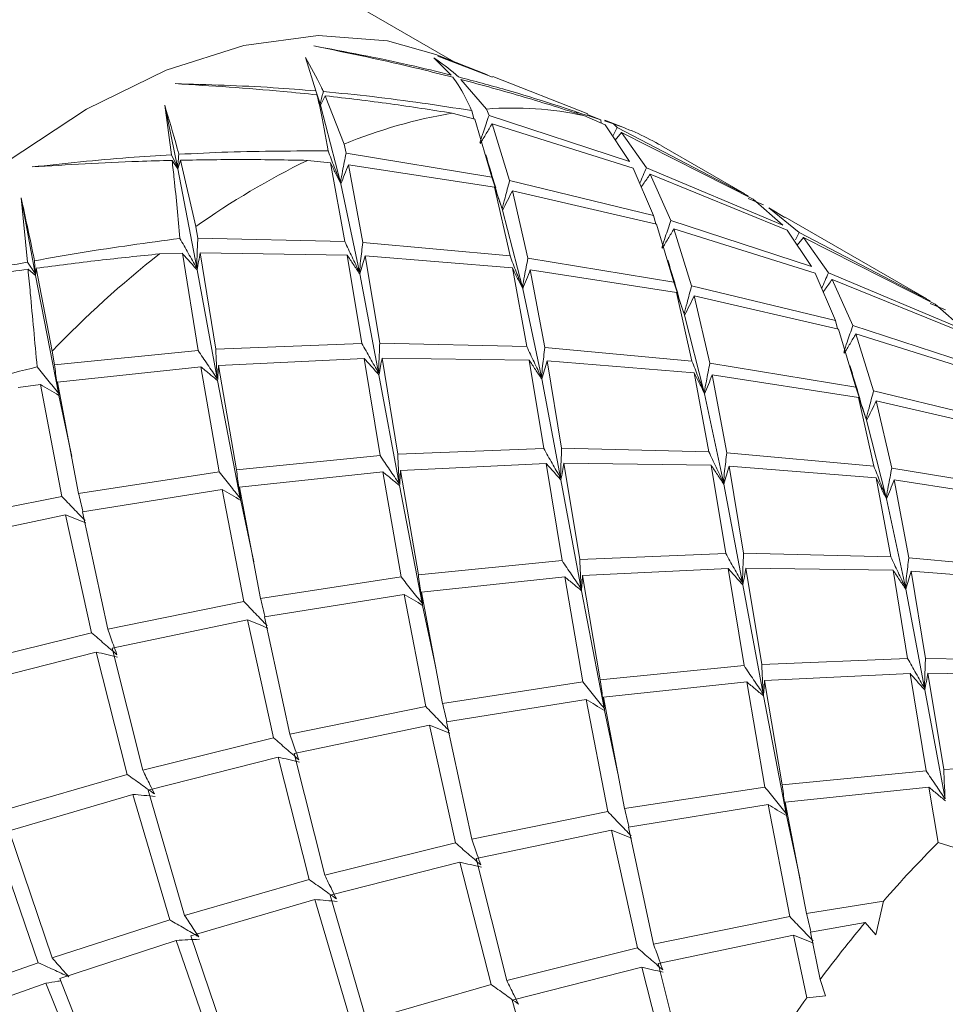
# Model space of a CAD drawing. Header units: millimetres. Extents: x 13381 to 13676, y 211 to 627.
# Tile 6 of 50: x 13576 to 13583, y 300 to 308. Entities that reach past the tile are written whole.
import ezdxf

# ---------------------------------------------------------------- set-up
doc = ezdxf.new("R2010")
doc.units = ezdxf.units.MM
doc.header["$LTSCALE"] = 0.3

msp = doc.modelspace()

# ---------------------------------------------------------------- linework, layer by layer
at = {"color": 7, "linetype": 'Continuous', "lineweight": 15}
for p, q in [((13579.3981, 307.7646), (13570.3441, 312.9914)), ((13579.6684, 307.6595), (13579.248, 307.823)), ((13579.2662, 307.8088), (13579.6664, 307.6543)), ((13579.7076, 307.6381), (13579.2662, 307.8088)), ((13578.2786, 307.5279), (13578.1938, 307.7981)), ((13579.3733, 307.6561), (13579.2338, 307.7949)), ((13579.4527, 307.6214), (13579.6597, 307.3809)), ((13580.4798, 307.3438), (13579.7097, 307.6434)), ((13578.2786, 307.5279), (13578.3132, 307.4237)), ((13578.3162, 307.4133), (13578.2869, 307.4961)), ((13578.3542, 307.4887), (13578.3162, 307.4133)), ((13578.3542, 307.4887), (13578.5064, 307.0974)), ((13577.1083, 307.0117), (13577.0539, 307.4123)), ((13577.157, 306.9111), (13577.0539, 307.4123)), ((13578.477, 306.788), (13578.3162, 307.4133)), ((13579.3821, 307.3479), (13579.5636, 307.3004)), ((13579.5393, 307.3691), (13579.538, 307.3694)), ((13579.5391, 307.3696), (13579.5393, 307.3691)), ((13579.5393, 307.3691), (13579.556, 307.3024)), ((13579.6797, 307.3292), (13579.6597, 307.3809)), ((13580.8168, 306.9572), (13579.6797, 307.3292)), ((13580.3723, 307.363), (13580.3967, 307.3515)), ((13580.4484, 307.3282), (13580.6197, 307.2524)), ((13580.5846, 307.2933), (13580.4776, 307.3381)), ((13579.5636, 307.3004), (13579.7034, 306.8307)), ((13579.8467, 306.8016), (13579.7043, 307.2622)), ((13579.7043, 307.2622), (13580.8461, 306.9024)), ((13580.5848, 307.293), (13580.5837, 307.2935)), ((13580.5846, 307.2933), (13580.5848, 307.293)), ((13580.5848, 307.293), (13580.5887, 307.2661)), ((13580.6144, 307.2853), (13580.688, 307.2607)), ((13580.7756, 307.2287), (13580.6165, 307.2906)), ((13580.6197, 307.2524), (13580.8168, 306.9572)), ((13580.7168, 307.2311), (13580.688, 307.2607)), ((13580.6809, 307.1608), (13580.7168, 307.2311)), ((13580.7522, 307.1921), (13580.7015, 307.1298)), ((13581.7766, 306.6798), (13580.7168, 307.2311)), ((13580.9537, 306.9062), (13580.7522, 307.1921)), ((13580.7522, 307.1921), (13581.8188, 306.6527)), ((13578.5218, 307.0239), (13578.5064, 307.0973)), ((13577.1083, 307.0117), (13577.157, 306.9111)), ((13579.7034, 306.8307), (13578.5218, 307.0239)), ((13581.7513, 306.6948), (13581.0757, 307.0848)), ((13577.1597, 306.8976), (13577.1138, 306.9659)), ((13577.1808, 306.9673), (13577.1597, 306.8976)), ((13577.1808, 306.9673), (13577.3067, 306.4293)), ((13578.2098, 306.9661), (13578.3961, 306.9461)), ((13578.3961, 306.9461), (13578.5121, 306.3089)), ((13578.6577, 306.3007), (13578.5409, 306.9293)), ((13578.5409, 306.9293), (13579.7247, 306.7479)), ((13577.3131, 306.0954), (13577.1597, 306.8976)), ((13580.8461, 306.9024), (13581.0123, 306.5187)), ((13582.0579, 306.4426), (13580.9537, 306.9062)), ((13581.1526, 306.479), (13580.9836, 306.8529)), ((13580.9836, 306.8529), (13582.0925, 306.4022)), ((13578.6303, 306.0606), (13578.4797, 306.776)), ((13581.0123, 306.5187), (13579.8467, 306.8016)), ((13579.7247, 306.7479), (13579.85, 306.1918)), ((13579.9946, 306.1736), (13579.8684, 306.7204)), ((13579.8684, 306.7204), (13581.0365, 306.4502)), ((13581.7494, 306.6918), (13581.7766, 306.6798)), ((13575.9422, 306.1427), (13575.8918, 306.6638)), ((13576.0054, 306.0504), (13575.8918, 306.6638)), ((13581.9031, 306.6071), (13581.7788, 306.6572)), ((13581.8188, 306.6527), (13582.0579, 306.4426)), ((13579.9497, 305.9377), (13579.7896, 306.5628)), ((13582.1896, 306.3809), (13581.9462, 306.5815)), ((13581.9462, 306.5815), (13582.0746, 306.5026)), ((13581.0123, 306.5187), (13581.029, 306.4519)), ((13581.0365, 306.4502), (13581.1767, 305.9801)), ((13582.2902, 306.1066), (13581.1526, 306.479)), ((13583.2246, 305.8443), (13582.0771, 306.5067)), ((13577.3219, 306.3359), (13577.3067, 306.4292)), ((13581.3201, 305.951), (13581.177, 306.412)), ((13581.177, 306.412), (13582.3195, 306.0518)), ((13582.0925, 306.4022), (13582.2902, 306.1066)), ((13582.1599, 306.3227), (13582.1896, 306.3809)), ((13583.25, 305.8292), (13582.1896, 306.3809)), ((13578.5121, 306.3089), (13577.3219, 306.3359)), ((13579.85, 306.1918), (13578.6577, 306.3007)), ((13582.2249, 306.342), (13582.1744, 306.2798)), ((13582.4271, 306.0556), (13582.2249, 306.342)), ((13582.2249, 306.342), (13583.2922, 305.8021)), ((13577.0113, 306.2087), (13577.1968, 306.2135)), ((13577.1968, 306.2135), (13577.3243, 305.4274)), ((13577.4676, 305.4374), (13577.3412, 306.2162)), ((13577.3412, 306.2162), (13578.5311, 306.1998)), ((13575.9422, 306.1427), (13576.0054, 306.0504)), ((13578.5311, 306.1998), (13578.6503, 305.4841)), ((13578.7948, 305.4856), (13578.6766, 306.1929)), ((13578.6766, 306.1929), (13579.869, 306.0958)), ((13581.1767, 305.9801), (13579.9946, 306.1736)), ((13576.0085, 306.034), (13575.9477, 306.0841)), ((13576.0124, 306.0928), (13576.0085, 306.034)), ((13576.0124, 306.0928), (13576.1424, 305.4223)), ((13577.4787, 305.1998), (13577.3158, 306.0804)), ((13579.869, 306.0958), (13579.9855, 305.4584)), ((13580.1311, 305.4501), (13580.0136, 306.0791)), ((13580.0136, 306.0791), (13581.1981, 305.8974)), ((13582.3195, 306.0518), (13582.4851, 305.6685)), ((13583.5307, 305.5924), (13582.4271, 306.0556)), ((13576.1935, 305.0813), (13576.0085, 306.034)), ((13578.7858, 305.2452), (13578.6331, 306.047)), ((13582.6252, 305.6288), (13582.457, 306.0023)), ((13582.457, 306.0023), (13583.5652, 305.552)), ((13580.1038, 305.21), (13579.9524, 305.9258)), ((13581.1981, 305.8974), (13581.3228, 305.3416)), ((13582.4851, 305.6685), (13581.3201, 305.951)), ((13581.4673, 305.3234), (13581.3418, 305.8698)), ((13581.3418, 305.8698), (13582.5091, 305.6)), ((13583.2227, 305.8412), (13583.25, 305.8292)), ((13583.3765, 305.7565), (13583.2522, 305.8067)), ((13583.2922, 305.8021), (13583.5307, 305.5924)), ((13581.4224, 305.0876), (13581.263, 305.7122)), ((13582.4851, 305.6685), (13582.5017, 305.6017)), ((13582.5091, 305.6), (13582.6501, 305.1295)), ((13583.7636, 305.256), (13582.6252, 305.6288)), ((13582.7935, 305.1005), (13582.6498, 305.5618)), ((13582.6498, 305.5618), (13583.7929, 305.2013)), ((13576.1619, 305.3121), (13576.1425, 305.4222)), ((13577.3243, 305.4274), (13576.1619, 305.3121)), ((13578.6503, 305.4841), (13577.4676, 305.4374)), ((13579.9855, 305.4584), (13578.7948, 305.4856)), ((13581.3228, 305.3416), (13580.1311, 305.4501)), ((13577.4895, 305.3064), (13578.6696, 305.3633)), ((13578.6696, 305.3633), (13578.7977, 304.5769)), ((13578.941, 304.5868), (13578.8139, 305.3661)), ((13578.8139, 305.3661), (13580.0045, 305.3492)), ((13580.0045, 305.3492), (13580.1231, 304.6339)), ((13580.2675, 304.6354), (13580.15, 305.3423)), ((13580.15, 305.3423), (13581.3416, 305.2457)), ((13576.1869, 305.1715), (13577.3465, 305.2953)), ((13577.3465, 305.2953), (13577.4947, 304.4439)), ((13577.6348, 304.4618), (13577.4895, 305.3064)), ((13582.6501, 305.1295), (13581.4673, 305.3234)), ((13577.6662, 304.2311), (13577.4818, 305.1835)), ((13578.9522, 304.3493), (13578.7886, 305.2302)), ((13580.2585, 304.395), (13580.1065, 305.1964)), ((13581.3416, 305.2457), (13581.4589, 304.6078)), ((13581.6045, 304.5995), (13581.4863, 305.2289)), ((13581.4863, 305.2289), (13582.6715, 305.0468)), ((13575.8683, 305.1274), (13576.0473, 305.1527)), ((13576.0473, 305.1527), (13576.2209, 304.2463)), ((13576.3575, 304.2706), (13576.1869, 305.1715)), ((13583.9578, 304.8184), (13582.7935, 305.1005)), ((13576.301, 304.5693), (13576.197, 305.0637)), ((13581.5772, 304.3594), (13581.4251, 305.0756)), ((13582.6715, 305.0468), (13582.7955, 304.4914)), ((13582.9401, 304.4732), (13582.8152, 305.0192)), ((13582.8152, 305.0192), (13583.9819, 304.7498)), ((13582.7334, 304.8719), (13582.6996, 304.9722)), ((13582.8953, 304.2373), (13582.7364, 304.8616)), ((13580.1231, 304.6339), (13578.941, 304.5868)), ((13581.4589, 304.6078), (13580.2675, 304.6354)), ((13578.7977, 304.5769), (13577.6348, 304.4618)), ((13582.7955, 304.4914), (13581.6045, 304.5995)), ((13578.9629, 304.4558), (13580.1423, 304.5131)), ((13580.1423, 304.5131), (13580.2711, 303.7263)), ((13580.4144, 303.7362), (13580.2866, 304.5159)), ((13580.2866, 304.5159), (13581.4779, 304.4986)), ((13581.4779, 304.4986), (13581.5957, 303.7838)), ((13581.7403, 303.7852), (13581.6234, 304.4917)), ((13581.6234, 304.4917), (13582.8145, 304.3954)), ((13584.1235, 304.279), (13582.9401, 304.4732)), ((13577.4947, 304.4439), (13576.3575, 304.2706)), ((13577.6596, 304.3214), (13578.8199, 304.4448)), ((13578.8199, 304.4448), (13578.9675, 303.5937)), ((13579.1075, 303.6117), (13578.9629, 304.4558)), ((13580.4255, 303.4987), (13580.2613, 304.38)), ((13582.8145, 304.3954), (13582.9323, 303.7572)), ((13583.0778, 303.7489), (13582.9593, 304.3786)), ((13582.9593, 304.3786), (13584.1449, 304.1962)), ((13576.3879, 304.1213), (13577.5202, 304.3024)), ((13577.5202, 304.3024), (13577.6942, 303.3958)), ((13577.8309, 303.4201), (13577.6596, 304.3214)), ((13579.1389, 303.3809), (13578.9553, 304.3329)), ((13581.7314, 303.5447), (13581.5799, 304.3458)), ((13576.2209, 304.2463), (13575.1208, 304.0223)), ((13583.0505, 303.5089), (13582.898, 304.2253)), ((13577.7749, 303.7149), (13577.6697, 304.2135)), ((13575.1568, 303.8664), (13576.2518, 304.0962)), ((13576.2518, 304.0962), (13576.4622, 303.1421)), ((13576.5937, 303.1721), (13576.3879, 304.1213)), ((13581.5957, 303.7838), (13580.4144, 303.7362)), ((13582.9323, 303.7572), (13581.7403, 303.7852)), ((13584.2684, 303.6412), (13583.0778, 303.7489)), ((13580.2711, 303.7263), (13579.1075, 303.6117)), ((13580.4363, 303.6052), (13581.6151, 303.6629)), ((13581.6151, 303.6629), (13581.7445, 302.8757)), ((13581.8877, 302.8857), (13581.7596, 303.6655)), ((13581.7596, 303.6655), (13582.9513, 303.6481)), ((13578.9675, 303.5937), (13577.8309, 303.4201)), ((13579.1324, 303.4712), (13580.2934, 303.5942)), ((13580.2934, 303.5942), (13580.4402, 302.7436)), ((13580.5803, 302.7614), (13580.4363, 303.6052)), ((13582.9513, 303.6481), (13583.0686, 302.9335)), ((13583.2133, 302.9349), (13583.0967, 303.6412)), ((13583.0967, 303.6412), (13584.2875, 303.5451)), ((13581.8989, 302.6482), (13581.7342, 303.5297)), ((13577.8613, 303.2708), (13578.9928, 303.4523)), ((13578.9928, 303.4523), (13579.1677, 302.5452)), ((13579.3043, 302.5695), (13579.1324, 303.4712)), ((13580.6118, 302.5306), (13580.4286, 303.4823)), ((13583.2045, 302.6943), (13583.0532, 303.4953)), ((13577.6942, 303.3958), (13576.5937, 303.1721)), ((13579.2493, 302.8578), (13579.1424, 303.3634)), ((13578.0664, 302.3219), (13577.8613, 303.2708)), ((13576.6295, 303.0163), (13577.7252, 303.2457)), ((13577.7252, 303.2457), (13577.935, 302.2919)), ((13576.4622, 303.1421), (13575.4032, 302.8799)), ((13575.4469, 302.7185), (13576.4989, 302.9856)), ((13576.4989, 302.9856), (13576.7503, 301.9955)), ((13576.8766, 302.0293), (13576.6295, 303.0163)), ((13581.7445, 302.8757), (13580.5803, 302.7614)), ((13583.0686, 302.9335), (13581.8877, 302.8857)), ((13584.4057, 302.9067), (13583.2133, 302.9349)), ((13581.9096, 302.7547), (13583.0882, 302.8125)), ((13583.0882, 302.8125), (13583.2179, 302.0252)), ((13583.2328, 302.8151), (13584.4245, 302.7976)), ((13583.361, 302.0351), (13583.2328, 302.8151)), ((13580.4402, 302.7436), (13579.3043, 302.5695)), ((13580.6054, 302.6208), (13581.7667, 302.7436)), ((13581.7667, 302.7436), (13581.9131, 301.8933)), ((13582.0533, 301.9111), (13581.9096, 302.7547)), ((13582.0849, 301.6802), (13581.902, 302.6318)), ((13583.3721, 301.7977), (13583.2073, 302.6793)), ((13579.1677, 302.5452), (13578.0664, 302.3219)), ((13579.3347, 302.4202), (13580.4657, 302.602)), ((13580.4657, 302.602), (13580.6411, 301.6946)), ((13580.7777, 301.7189), (13580.6054, 302.6208)), ((13580.7235, 302.0023), (13580.6153, 302.5131)), ((13578.1023, 302.166), (13579.1986, 302.3951)), ((13579.1986, 302.3951), (13579.4077, 301.4417)), ((13579.5392, 301.4717), (13579.3347, 302.4202)), ((13577.935, 302.2919), (13576.8766, 302.0293)), ((13578.35, 301.1788), (13578.1023, 302.166)), ((13576.9203, 301.8679), (13577.9716, 302.1354)), ((13577.9716, 302.1354), (13578.2237, 301.1449)), ((13584.0103, 302.0694), (13583.361, 302.0351)), ((13576.7503, 301.9955), (13575.7424, 301.7042)), ((13583.2179, 302.0252), (13582.0533, 301.9111)), ((13575.7937, 301.5397), (13576.7949, 301.8336)), ((13576.7949, 301.8336), (13577.0959, 300.8171)), ((13577.2151, 300.854), (13576.9203, 301.8679)), ((13581.9131, 301.8933), (13580.7777, 301.7189)), ((13582.0785, 301.7704), (13583.24, 301.8931)), ((13583.24, 301.8931), (13583.3158, 301.4442)), ((13580.808, 301.5697), (13581.9387, 301.7517)), ((13581.9387, 301.7517), (13582.1144, 300.8441)), ((13582.251, 300.8684), (13582.0785, 301.7704)), ((13580.6411, 301.6946), (13579.5392, 301.4717)), ((13582.1974, 301.1487), (13582.0884, 301.6626)), ((13576.143, 300.5095), (13575.7937, 301.5397)), ((13579.5753, 301.3157), (13580.672, 301.5445)), ((13580.672, 301.5445), (13580.8805, 300.5915)), ((13581.0122, 300.6213), (13580.808, 301.5697)), ((13575.6755, 301.5025), (13576.0303, 300.4715)), ((13579.4077, 301.4417), (13578.35, 301.1788)), ((13583.3158, 301.4442), (13583.446, 301.4047)), ((13578.3937, 301.0173), (13579.4444, 301.2852)), ((13579.4444, 301.2852), (13579.6971, 300.2943)), ((13579.8233, 300.3282), (13579.5753, 301.3157)), ((13578.2237, 301.1449), (13577.2151, 300.854)), ((13577.2665, 300.6894), (13578.2683, 300.983)), ((13578.2683, 300.983), (13578.5685, 299.967)), ((13578.6879, 300.0038), (13578.3937, 301.0173)), ((13582.8733, 300.9706), (13582.251, 300.8684)), ((13582.8119, 300.6965), (13582.8733, 300.9706)), ((13577.0959, 300.8171), (13576.143, 300.5095)), ((13582.1144, 300.8441), (13581.0122, 300.6213)), ((13582.2811, 300.7192), (13582.7249, 300.7969)), ((13582.7249, 300.7969), (13582.8119, 300.6965)), ((13582.3607, 300.3355), (13582.2811, 300.7192)), ((13576.204, 300.3428), (13577.1481, 300.6523)), ((13577.1481, 300.6523), (13577.5037, 299.6209)), ((13577.6164, 299.6589), (13577.2665, 300.6894)), ((13581.0484, 300.4653), (13582.1453, 300.694)), ((13582.1453, 300.694), (13582.2527, 300.1881)), ((13580.8805, 300.5915), (13579.8233, 300.3282)), ((13576.0303, 300.4715), (13575.139, 300.1583)), ((13579.867, 300.1668), (13580.9174, 300.4348)), ((13580.9174, 300.4348), (13581.1705, 299.4438)), ((13581.2966, 299.4777), (13581.0484, 300.4653)), ((13576.6117, 299.3081), (13576.204, 300.3428)), ((13582.4042, 300.2037), (13582.3607, 300.3355)), ((13575.2093, 299.9922), (13576.0924, 300.3048)), ((13576.0924, 300.3048), (13576.5073, 299.27)), ((13579.6971, 300.2943), (13578.6879, 300.0038)), ((13580.1609, 299.1535), (13579.867, 300.1668)), ((13582.2527, 300.1881), (13582.4042, 300.2037))]:
    msp.add_line(p, q, dxfattribs=at)
at = {"color": 7, "linetype": 'Continuous', "lineweight": 15, "flags": 128}
for points in [[(13572.2257, 298.2189), (13572.0639, 298.8468), (13571.9949, 299.5477), (13572.02, 300.3067), (13572.1386, 301.1075), (13572.3484, 301.9332), (13572.6447, 302.7661), (13573.0214, 303.5884), (13573.4703, 304.3827), (13573.9819, 305.132), (13574.5452, 305.8204), (13575.1484, 306.4331), (13575.7785, 306.9571), (13576.4221, 307.3813), (13577.0654, 307.6966), (13577.6949, 307.8962), (13578.2969, 307.976), (13578.8588, 307.9342), (13579.248, 307.823)], [(13579.538, 307.3694), (13579.5382, 307.3695), (13579.5383, 307.3695), (13579.5384, 307.3695), (13579.5386, 307.3695), (13579.5387, 307.3695), (13579.5388, 307.3695), (13579.539, 307.3695), (13579.5391, 307.3696)]]:
    msp.add_lwpolyline(points, dxfattribs=at)
at = {"color": 7, "linetype": 'Continuous', "lineweight": 15}
for centre, radius, start, end in [((13580.0606, 303.3209), 4.0838, 99.56309, 112.37121), ((13579.8775, 304.7123), 2.6775, 77.68756, 94.66587), ((13580.5795, 307.2776), 0.0164, 72.0919, 75.40568), ((13579.9814, 305.1875), 2.1903, 60.02738, 71.18049), ((13580.9434, 301.3389), 6.256, 115.90982, 125.54259), ((13582.3879, 299.3952), 8.6794, 128.27706, 136.01888), ((13590.1971, 294.5718), 9.7253, 135.03701, 138.85675), ((13590.8503, 294.0093), 10.5875, 140.12579, 143.30732), ((13591.2573, 293.7098), 11.0929, 144.26704, 147.76564)]:
    msp.add_arc(centre, radius, start, end, dxfattribs=at)
for points, knots in [([(13578.2601, 307.8926), (13578.5198, 307.8442), (13578.8931, 307.7745), (13579.2612, 307.6838), (13579.3733, 307.6561)], [0, 0, 0, 0, 0.695329, 1, 1, 1, 1]), ([(13579.387, 307.6386), (13579.2976, 307.6614), (13578.9244, 307.7565), (13578.5471, 307.8338), (13578.2601, 307.8926)], [0, 0, 0, 0, 0.239606, 1, 1, 1, 1]), ([(13578.1938, 307.7981), (13578.2378, 307.72), (13578.2876, 307.6316), (13578.3334, 307.5339), (13578.3387, 307.5226)], [0, 0, 0, 0, 0.8849725, 1, 1, 1, 1]), ([(13579.2338, 307.7949), (13579.294, 307.7525), (13579.3619, 307.7046), (13579.4243, 307.6478), (13579.4315, 307.6413)], [0, 0, 0, 0, 0.884975, 1, 1, 1, 1]), ([(13577.1393, 307.5868), (13577.4037, 307.5791), (13577.7839, 307.5679), (13578.1631, 307.5373), (13578.2786, 307.5279)], [0, 0, 0, 0, 0.695326, 1, 1, 1, 1]), ([(13578.2869, 307.4961), (13578.1953, 307.5056), (13577.813, 307.5453), (13577.4303, 307.5689), (13577.1393, 307.5868)], [0, 0, 0, 0, 0.239602, 1, 1, 1, 1]), ([(13579.5391, 307.3696), (13579.5046, 307.443), (13579.4585, 307.5412), (13579.4014, 307.619), (13579.387, 307.6386)], [0, 0, 0, 0, 0.7477, 1, 1, 1, 1]), ([(13579.4315, 307.6413), (13579.5598, 307.6074), (13579.9483, 307.5047), (13580.3288, 307.3782), (13580.5837, 307.2935)], [0, 0, 0, 0, 0.3303416, 1, 1, 1, 1]), ([(13580.4484, 307.3282), (13580.2874, 307.3795), (13579.9578, 307.4846), (13579.6237, 307.5751), (13579.4527, 307.6214)], [0, 0, 0, 0, 0.488391, 1, 1, 1, 1]), ([(13578.3769, 307.0428), (13578.3567, 307.1623), (13578.3297, 307.322), (13578.2955, 307.461), (13578.2869, 307.4961)], [0, 0, 0, 0, 0.747701, 1, 1, 1, 1]), ([(13578.3132, 307.4237), (13578.3207, 307.4531), (13578.3291, 307.4861), (13578.3377, 307.5191), (13578.3387, 307.5226)], [0, 0, 0, 0, 0.891593, 1, 1, 1, 1]), ([(13578.3387, 307.5226), (13578.4713, 307.5099), (13578.8729, 307.4713), (13579.2713, 307.4103), (13579.538, 307.3694)], [0, 0, 0, 0, 0.330342, 1, 1, 1, 1]), ([(13579.3821, 307.3479), (13579.2151, 307.3741), (13578.8732, 307.4278), (13578.5299, 307.4681), (13578.3542, 307.4887)], [0, 0, 0, 0, 0.48839, 1, 1, 1, 1]), ([(13577.0539, 307.4123), (13577.0883, 307.2982), (13577.1273, 307.1692), (13577.164, 307.031), (13577.1683, 307.0151)], [0, 0, 0, 0, 0.884973, 1, 1, 1, 1]), ([(13579.6058, 307.1117), (13579.6151, 307.1397), (13579.639, 307.2123), (13579.6642, 307.2848), (13579.6797, 307.3292)], [0, 0, 0, 0, 0.38619, 1, 1, 1, 1]), ([(13579.7043, 307.2622), (13579.6886, 307.2356), (13579.6571, 307.1823), (13579.6252, 307.1295), (13579.6092, 307.1031)], [0, 0, 0, 0, 0.499991, 1, 1, 1, 1]), ([(13575.9802, 306.9124), (13576.2407, 306.9404), (13576.6153, 306.9807), (13576.9932, 307.0045), (13577.1083, 307.0117)], [0, 0, 0, 0, 0.695326, 1, 1, 1, 1]), ([(13577.157, 306.9111), (13577.1603, 306.942), (13577.1639, 306.9767), (13577.1678, 307.0114), (13577.1683, 307.0151)], [0, 0, 0, 0, 0.891601, 1, 1, 1, 1]), ([(13577.1683, 307.0151), (13577.3009, 307.0217), (13577.7024, 307.0417), (13578.1057, 307.0421), (13578.3757, 307.0423)], [0, 0, 0, 0, 0.330342, 1, 1, 1, 1]), ([(13578.377, 307.0422), (13578.3933, 306.9996), (13578.4259, 306.9145), (13578.46, 306.8301), (13578.477, 306.788)], [0, 0, 0, 0, 0.4999, 1, 1, 1, 1]), ([(13578.477, 306.788), (13578.4825, 306.8183), (13578.4968, 306.897), (13578.5123, 306.9756), (13578.5218, 307.0239)], [0, 0, 0, 0, 0.386197, 1, 1, 1, 1]), ([(13579.735, 306.7427), (13579.7209, 306.7874), (13579.6927, 306.8771), (13579.6667, 306.9669), (13579.6536, 307.012)], [0, 0, 0, 0, 0.498878, 1, 1, 1, 1]), ([(13577.1138, 306.9659), (13577.0228, 306.9635), (13576.643, 306.9534), (13576.2665, 306.9301), (13575.9802, 306.9124)], [0, 0, 0, 0, 0.2396062, 1, 1, 1, 1]), ([(13577.1771, 306.3353), (13577.1623, 306.4986), (13577.1424, 306.717), (13577.1196, 306.9157), (13577.1138, 306.9659)], [0, 0, 0, 0, 0.747701, 1, 1, 1, 1]), ([(13578.2098, 306.9661), (13578.0419, 306.9691), (13577.698, 306.9752), (13577.3558, 306.97), (13577.1808, 306.9673)], [0, 0, 0, 0, 0.488395, 1, 1, 1, 1]), ([(13578.4797, 306.776), (13578.4656, 306.8044), (13578.4373, 306.8611), (13578.4099, 306.9178), (13578.3961, 306.9461)], [0, 0, 0, 0, 0.499977, 1, 1, 1, 1]), ([(13578.5409, 306.9293), (13578.5308, 306.9036), (13578.5106, 306.8523), (13578.49, 306.8015), (13578.4797, 306.776)], [0, 0, 0, 0, 0.499988, 1, 1, 1, 1]), ([(13580.8998, 306.7784), (13580.9002, 306.7793), (13580.9176, 306.822), (13580.9358, 306.8645), (13580.9537, 306.9062)], [0, 0, 0, 0, 0.021534, 1, 1, 1, 1]), ([(13580.9836, 306.8529), (13580.9652, 306.8266), (13580.9414, 306.7924), (13580.9173, 306.7585), (13580.9118, 306.7507)], [0, 0, 0, 0, 0.770406, 1, 1, 1, 1]), ([(13579.7034, 306.8307), (13579.7168, 306.7875), (13579.7437, 306.7012), (13579.7723, 306.6158), (13579.7866, 306.5731)], [0, 0, 0, 0, 0.499903, 1, 1, 1, 1]), ([(13579.7866, 306.5731), (13579.7941, 306.6025), (13579.8135, 306.6787), (13579.8341, 306.7549), (13579.8467, 306.8016)], [0, 0, 0, 0, 0.386028, 1, 1, 1, 1]), ([(13579.7896, 306.5628), (13579.7786, 306.5937), (13579.7566, 306.6554), (13579.7353, 306.7171), (13579.7247, 306.7479)], [0, 0, 0, 0, 0.499976, 1, 1, 1, 1]), ([(13579.8684, 306.7204), (13579.8554, 306.694), (13579.8293, 306.6412), (13579.8029, 306.5889), (13579.7896, 306.5628)], [0, 0, 0, 0, 0.499986, 1, 1, 1, 1]), ([(13575.8918, 306.6638), (13575.9238, 306.5159), (13575.96, 306.3489), (13575.9959, 306.1735), (13576, 306.1533)], [0, 0, 0, 0, 0.88497, 1, 1, 1, 1]), ([(13581.0786, 306.2615), (13581.0879, 306.2895), (13581.1119, 306.362), (13581.1371, 306.4345), (13581.1526, 306.479)], [0, 0, 0, 0, 0.386263, 1, 1, 1, 1]), ([(13581.177, 306.412), (13581.1613, 306.3854), (13581.1298, 306.3322), (13581.0979, 306.2793), (13581.0819, 306.2529)], [0, 0, 0, 0, 0.49999, 1, 1, 1, 1]), ([(13576, 306.1533), (13576.1283, 306.1761), (13576.5167, 306.245), (13576.9116, 306.2986), (13577.176, 306.3345)], [0, 0, 0, 0, 0.330342, 1, 1, 1, 1]), ([(13577.1772, 306.3345), (13577.1996, 306.2945), (13577.2443, 306.2145), (13577.2902, 306.1351), (13577.3131, 306.0954)], [0, 0, 0, 0, 0.499901, 1, 1, 1, 1]), ([(13577.3131, 306.0954), (13577.314, 306.1264), (13577.3164, 306.2066), (13577.3198, 306.2867), (13577.3219, 306.3359)], [0, 0, 0, 0, 0.386187, 1, 1, 1, 1]), ([(13578.5121, 306.3089), (13578.5315, 306.2673), (13578.5703, 306.1842), (13578.6103, 306.1018), (13578.6303, 306.0606)], [0, 0, 0, 0, 0.499901, 1, 1, 1, 1]), ([(13578.6303, 306.0606), (13578.6336, 306.0915), (13578.6421, 306.1716), (13578.6517, 306.2515), (13578.6577, 306.3007)], [0, 0, 0, 0, 0.3860074, 1, 1, 1, 1]), ([(13577.3158, 306.0804), (13577.2958, 306.1026), (13577.2558, 306.1471), (13577.2165, 306.1914), (13577.1968, 306.2135)], [0, 0, 0, 0, 0.499977, 1, 1, 1, 1]), ([(13577.3412, 306.2162), (13577.3371, 306.1935), (13577.3289, 306.148), (13577.3202, 306.1029), (13577.3158, 306.0804)], [0, 0, 0, 0, 0.499988, 1, 1, 1, 1]), ([(13574.8618, 305.9152), (13575.11, 305.9717), (13575.4669, 306.053), (13575.8312, 306.1218), (13575.9422, 306.1427)], [0, 0, 0, 0, 0.695327, 1, 1, 1, 1]), ([(13576.0054, 306.0504), (13576.0037, 306.081), (13576.0019, 306.1153), (13576.0002, 306.1496), (13576, 306.1533)], [0, 0, 0, 0, 0.891601, 1, 1, 1, 1]), ([(13577.0113, 306.2087), (13576.8475, 306.1919), (13576.5123, 306.1575), (13576.1816, 306.1147), (13576.0124, 306.0928)], [0, 0, 0, 0, 0.488396, 1, 1, 1, 1]), ([(13578.6331, 306.047), (13578.6159, 306.0725), (13578.5815, 306.1235), (13578.5479, 306.1744), (13578.5311, 306.1998)], [0, 0, 0, 0, 0.4999706, 1, 1, 1, 1]), ([(13578.6766, 306.1929), (13578.6695, 306.1685), (13578.6552, 306.1196), (13578.6404, 306.0712), (13578.6331, 306.047)], [0, 0, 0, 0, 0.4999864, 1, 1, 1, 1]), ([(13579.85, 306.1918), (13579.8663, 306.1493), (13579.8988, 306.0642), (13579.9328, 305.9799), (13579.9497, 305.9377)], [0, 0, 0, 0, 0.499906, 1, 1, 1, 1]), ([(13579.9497, 305.9377), (13579.9553, 305.9681), (13579.9696, 306.0468), (13579.9851, 306.1254), (13579.9946, 306.1736)], [0, 0, 0, 0, 0.386281, 1, 1, 1, 1]), ([(13581.2088, 305.8906), (13581.1948, 305.935), (13581.1667, 306.0242), (13581.1407, 306.1137), (13581.1276, 306.1585)], [0, 0, 0, 0, 0.498827, 1, 1, 1, 1]), ([(13575.9477, 306.0841), (13575.86, 306.0719), (13575.4941, 306.0212), (13575.1349, 305.961), (13574.8618, 305.9152)], [0, 0, 0, 0, 0.239607, 1, 1, 1, 1]), ([(13576.0215, 305.2953), (13576.0027, 305.4972), (13575.9776, 305.7674), (13575.9537, 306.0203), (13575.9477, 306.0841)], [0, 0, 0, 0, 0.747698, 1, 1, 1, 1]), ([(13579.9524, 305.9258), (13579.9383, 305.9542), (13579.9101, 306.0109), (13579.8827, 306.0675), (13579.869, 306.0958)], [0, 0, 0, 0, 0.499975, 1, 1, 1, 1]), ([(13580.0136, 306.0791), (13580.0035, 306.0535), (13579.9833, 306.0022), (13579.9627, 305.9513), (13579.9524, 305.9258)], [0, 0, 0, 0, 0.4999852, 1, 1, 1, 1]), ([(13582.3731, 305.9277), (13582.3735, 305.9286), (13582.391, 305.9713), (13582.4092, 306.0139), (13582.4271, 306.0556)], [0, 0, 0, 0, 0.022866, 1, 1, 1, 1]), ([(13581.1767, 305.9801), (13581.1902, 305.937), (13581.2171, 305.8506), (13581.2457, 305.7652), (13581.26, 305.7225)], [0, 0, 0, 0, 0.499899, 1, 1, 1, 1]), ([(13582.457, 306.0023), (13582.4386, 305.976), (13582.4148, 305.9418), (13582.3907, 305.9078), (13582.3851, 305.9)], [0, 0, 0, 0, 0.769237, 1, 1, 1, 1]), ([(13581.263, 305.7122), (13581.252, 305.7431), (13581.23, 305.8049), (13581.2087, 305.8665), (13581.1981, 305.8974)], [0, 0, 0, 0, 0.4999726, 1, 1, 1, 1]), ([(13581.26, 305.7225), (13581.2675, 305.7519), (13581.2869, 305.8282), (13581.3075, 305.9043), (13581.3201, 305.951)], [0, 0, 0, 0, 0.386027, 1, 1, 1, 1]), ([(13581.3418, 305.8698), (13581.3288, 305.8434), (13581.3028, 305.7907), (13581.2763, 305.7384), (13581.263, 305.7122)], [0, 0, 0, 0, 0.499986, 1, 1, 1, 1]), ([(13582.5513, 305.4114), (13582.5605, 305.4394), (13582.5845, 305.5119), (13582.6097, 305.5843), (13582.6252, 305.6288)], [0, 0, 0, 0, 0.386281, 1, 1, 1, 1]), ([(13582.6498, 305.5618), (13582.634, 305.5352), (13582.6025, 305.482), (13582.5706, 305.4292), (13582.5546, 305.4028)], [0, 0, 0, 0, 0.499992, 1, 1, 1, 1]), ([(13577.3243, 305.4274), (13577.3498, 305.3894), (13577.4008, 305.3133), (13577.4528, 305.2377), (13577.4787, 305.1998)], [0, 0, 0, 0, 0.4999, 1, 1, 1, 1]), ([(13577.4787, 305.1998), (13577.4771, 305.2304), (13577.4728, 305.3097), (13577.4696, 305.3888), (13577.4676, 305.4374)], [0, 0, 0, 0, 0.38601, 1, 1, 1, 1]), ([(13578.6503, 305.4841), (13578.6726, 305.4442), (13578.7172, 305.3642), (13578.763, 305.2849), (13578.7858, 305.2452)], [0, 0, 0, 0, 0.499905, 1, 1, 1, 1]), ([(13578.7858, 305.2452), (13578.7868, 305.2762), (13578.7892, 305.3564), (13578.7927, 305.4364), (13578.7948, 305.4856)], [0, 0, 0, 0, 0.386277, 1, 1, 1, 1]), ([(13579.9855, 305.4584), (13580.0049, 305.4168), (13580.0437, 305.3336), (13580.0837, 305.2512), (13580.1038, 305.21)], [0, 0, 0, 0, 0.499896, 1, 1, 1, 1]), ([(13580.1038, 305.21), (13580.107, 305.2409), (13580.1155, 305.321), (13580.1252, 305.401), (13580.1311, 305.4501)], [0, 0, 0, 0, 0.3860049, 1, 1, 1, 1]), ([(13578.7886, 305.2302), (13578.7686, 305.2524), (13578.7286, 305.2969), (13578.6893, 305.3411), (13578.6696, 305.3633)], [0, 0, 0, 0, 0.499974, 1, 1, 1, 1]), ([(13578.8139, 305.3661), (13578.8098, 305.3433), (13578.8016, 305.2978), (13578.7929, 305.2528), (13578.7886, 305.2302)], [0, 0, 0, 0, 0.4999853, 1, 1, 1, 1]), ([(13580.1065, 305.1964), (13580.0893, 305.2219), (13580.0549, 305.2729), (13580.0213, 305.3238), (13580.0045, 305.3492)], [0, 0, 0, 0, 0.4999669, 1, 1, 1, 1]), ([(13580.15, 305.3423), (13580.1429, 305.3179), (13580.1286, 305.269), (13580.1138, 305.2206), (13580.1065, 305.1964)], [0, 0, 0, 0, 0.499987, 1, 1, 1, 1]), ([(13581.3228, 305.3416), (13581.3391, 305.299), (13581.3715, 305.2139), (13581.4054, 305.1297), (13581.4224, 305.0876)], [0, 0, 0, 0, 0.499898, 1, 1, 1, 1]), ([(13574.9136, 304.996), (13575.0335, 305.0307), (13575.3965, 305.1357), (13575.7702, 305.2306), (13576.0205, 305.2941)], [0, 0, 0, 0, 0.330341, 1, 1, 1, 1]), ([(13576.0217, 305.2943), (13576.0501, 305.2587), (13576.107, 305.1876), (13576.1646, 305.1167), (13576.1935, 305.0813)], [0, 0, 0, 0, 0.499898, 1, 1, 1, 1]), ([(13576.1935, 305.0813), (13576.1892, 305.111), (13576.1782, 305.1881), (13576.1681, 305.2649), (13576.1619, 305.3121)], [0, 0, 0, 0, 0.386188, 1, 1, 1, 1]), ([(13577.4818, 305.1835), (13577.4591, 305.2022), (13577.4137, 305.2396), (13577.3689, 305.2767), (13577.3465, 305.2953)], [0, 0, 0, 0, 0.4999666, 1, 1, 1, 1]), ([(13577.4895, 305.3064), (13577.4883, 305.2858), (13577.486, 305.2446), (13577.4832, 305.2039), (13577.4818, 305.1835)], [0, 0, 0, 0, 0.499985, 1, 1, 1, 1]), ([(13581.4224, 305.0876), (13581.428, 305.118), (13581.4423, 305.1966), (13581.4578, 305.2752), (13581.4673, 305.3234)], [0, 0, 0, 0, 0.386271, 1, 1, 1, 1]), ([(13582.6825, 305.0391), (13582.6685, 305.0834), (13582.6405, 305.1722), (13582.6145, 305.2612), (13582.6015, 305.3058)], [0, 0, 0, 0, 0.498785, 1, 1, 1, 1]), ([(13581.4251, 305.0756), (13581.411, 305.104), (13581.3828, 305.1608), (13581.3553, 305.2174), (13581.3416, 305.2457)], [0, 0, 0, 0, 0.499965, 1, 1, 1, 1]), ([(13581.4863, 305.2289), (13581.4763, 305.2033), (13581.4561, 305.152), (13581.4354, 305.1011), (13581.4251, 305.0756)], [0, 0, 0, 0, 0.499988, 1, 1, 1, 1]), ([(13576.197, 305.0637), (13576.1719, 305.0786), (13576.1217, 305.1084), (13576.0721, 305.1379), (13576.0473, 305.1527)], [0, 0, 0, 0, 0.499981, 1, 1, 1, 1]), ([(13576.1869, 305.1715), (13576.1887, 305.1535), (13576.1923, 305.1173), (13576.1954, 305.0816), (13576.197, 305.0637)], [0, 0, 0, 0, 0.499992, 1, 1, 1, 1]), ([(13582.6501, 305.1295), (13582.6636, 305.0864), (13582.6906, 305.0001), (13582.7191, 304.9147), (13582.7334, 304.8719)], [0, 0, 0, 0, 0.499894, 1, 1, 1, 1]), ([(13582.7334, 304.8719), (13582.7409, 304.9014), (13582.7603, 304.9776), (13582.7809, 305.0537), (13582.7935, 305.1005)], [0, 0, 0, 0, 0.386026, 1, 1, 1, 1]), ([(13582.7364, 304.8616), (13582.7254, 304.8925), (13582.7034, 304.9543), (13582.6821, 305.0159), (13582.6715, 305.0468)], [0, 0, 0, 0, 0.499974, 1, 1, 1, 1]), ([(13582.8152, 305.0192), (13582.8022, 304.9928), (13582.7761, 304.9401), (13582.7497, 304.8878), (13582.7364, 304.8616)], [0, 0, 0, 0, 0.4999855, 1, 1, 1, 1]), ([(13580.1231, 304.6339), (13580.1454, 304.5939), (13580.1899, 304.514), (13580.2357, 304.4347), (13580.2585, 304.395)], [0, 0, 0, 0, 0.4999, 1, 1, 1, 1]), ([(13580.2585, 304.395), (13580.2594, 304.426), (13580.2619, 304.5062), (13580.2653, 304.5863), (13580.2675, 304.6354)], [0, 0, 0, 0, 0.386265, 1, 1, 1, 1]), ([(13578.7977, 304.5769), (13578.8232, 304.5388), (13578.8742, 304.4627), (13578.9262, 304.3871), (13578.9522, 304.3493)], [0, 0, 0, 0, 0.499895, 1, 1, 1, 1]), ([(13578.9522, 304.3493), (13578.9505, 304.3799), (13578.9462, 304.4591), (13578.943, 304.5382), (13578.941, 304.5868)], [0, 0, 0, 0, 0.386006, 1, 1, 1, 1]), ([(13581.4589, 304.6078), (13581.4783, 304.5662), (13581.5171, 304.483), (13581.5571, 304.4006), (13581.5772, 304.3594)], [0, 0, 0, 0, 0.499896, 1, 1, 1, 1]), ([(13581.5772, 304.3594), (13581.5804, 304.3903), (13581.5889, 304.4704), (13581.5986, 304.5504), (13581.6045, 304.5995)], [0, 0, 0, 0, 0.3860073, 1, 1, 1, 1]), ([(13577.6662, 304.2311), (13577.662, 304.2608), (13577.651, 304.3379), (13577.641, 304.4147), (13577.6348, 304.4618)], [0, 0, 0, 0, 0.386272, 1, 1, 1, 1]), ([(13580.2613, 304.38), (13580.2413, 304.4023), (13580.2012, 304.4467), (13580.1619, 304.491), (13580.1423, 304.5131)], [0, 0, 0, 0, 0.499976, 1, 1, 1, 1]), ([(13580.2866, 304.5159), (13580.2825, 304.4931), (13580.2743, 304.4476), (13580.2656, 304.4026), (13580.2613, 304.38)], [0, 0, 0, 0, 0.499988, 1, 1, 1, 1]), ([(13581.5799, 304.3458), (13581.5627, 304.3713), (13581.5283, 304.4223), (13581.4947, 304.4732), (13581.4779, 304.4986)], [0, 0, 0, 0, 0.499969, 1, 1, 1, 1]), ([(13581.6234, 304.4917), (13581.6163, 304.4673), (13581.602, 304.4185), (13581.5872, 304.3701), (13581.5799, 304.3458)], [0, 0, 0, 0, 0.499986, 1, 1, 1, 1]), ([(13582.7955, 304.4914), (13582.8118, 304.4489), (13582.8443, 304.3637), (13582.8783, 304.2794), (13582.8953, 304.2373)], [0, 0, 0, 0, 0.499896, 1, 1, 1, 1]), ([(13582.8953, 304.2373), (13582.9008, 304.2677), (13582.9151, 304.3464), (13582.9306, 304.425), (13582.9401, 304.4732)], [0, 0, 0, 0, 0.3861765, 1, 1, 1, 1]), ([(13577.4947, 304.4439), (13577.5231, 304.4084), (13577.5799, 304.3373), (13577.6375, 304.2665), (13577.6662, 304.2311)], [0, 0, 0, 0, 0.499904, 1, 1, 1, 1]), ([(13578.9553, 304.3329), (13578.9325, 304.3516), (13578.8871, 304.389), (13578.8423, 304.4262), (13578.8199, 304.4448)], [0, 0, 0, 0, 0.499982, 1, 1, 1, 1]), ([(13578.9629, 304.4558), (13578.9617, 304.4352), (13578.9594, 304.3941), (13578.9566, 304.3533), (13578.9553, 304.3329)], [0, 0, 0, 0, 0.499985, 1, 1, 1, 1]), ([(13582.898, 304.2253), (13582.8839, 304.2537), (13582.8557, 304.3105), (13582.8282, 304.3671), (13582.8145, 304.3954)], [0, 0, 0, 0, 0.499963, 1, 1, 1, 1]), ([(13582.9593, 304.3786), (13582.9492, 304.3529), (13582.929, 304.3017), (13582.9084, 304.2508), (13582.898, 304.2253)], [0, 0, 0, 0, 0.4999864, 1, 1, 1, 1]), ([(13577.6697, 304.2135), (13577.6446, 304.2284), (13577.5945, 304.2581), (13577.5449, 304.2877), (13577.5202, 304.3024)], [0, 0, 0, 0, 0.499977, 1, 1, 1, 1]), ([(13577.6596, 304.3214), (13577.6614, 304.3033), (13577.6651, 304.2672), (13577.6681, 304.2314), (13577.6697, 304.2135)], [0, 0, 0, 0, 0.49999, 1, 1, 1, 1]), ([(13576.2209, 304.2463), (13576.2523, 304.2135), (13576.3151, 304.1479), (13576.3786, 304.0824), (13576.4103, 304.0496)], [0, 0, 0, 0, 0.499902, 1, 1, 1, 1]), ([(13576.3926, 304.1221), (13576.3916, 304.1264), (13576.3795, 304.1761), (13576.368, 304.2255), (13576.3575, 304.2706)], [0, 0, 0, 0, 0.0870469, 1, 1, 1, 1]), ([(13576.4144, 304.031), (13576.3872, 304.042), (13576.3327, 304.0638), (13576.2788, 304.0854), (13576.2518, 304.0962)], [0, 0, 0, 0, 0.499988, 1, 1, 1, 1]), ([(13581.5957, 303.7838), (13581.6181, 303.7438), (13581.6627, 303.6638), (13581.7085, 303.5844), (13581.7314, 303.5447)], [0, 0, 0, 0, 0.499895, 1, 1, 1, 1]), ([(13581.7314, 303.5447), (13581.7323, 303.5757), (13581.7347, 303.656), (13581.7382, 303.736), (13581.7403, 303.7852)], [0, 0, 0, 0, 0.386178, 1, 1, 1, 1]), ([(13582.9323, 303.7572), (13582.9517, 303.7156), (13582.9905, 303.6325), (13583.0305, 303.5501), (13583.0505, 303.5089)], [0, 0, 0, 0, 0.499905, 1, 1, 1, 1]), ([(13583.0505, 303.5089), (13583.0538, 303.5398), (13583.0623, 303.6199), (13583.0719, 303.6998), (13583.0778, 303.7489)], [0, 0, 0, 0, 0.386044, 1, 1, 1, 1]), ([(13580.2711, 303.7263), (13580.2966, 303.6883), (13580.3476, 303.6122), (13580.3996, 303.5365), (13580.4255, 303.4987)], [0, 0, 0, 0, 0.499895, 1, 1, 1, 1]), ([(13580.4255, 303.4987), (13580.4239, 303.5293), (13580.4196, 303.6086), (13580.4164, 303.6877), (13580.4144, 303.7362)], [0, 0, 0, 0, 0.3860105, 1, 1, 1, 1]), ([(13581.7342, 303.5297), (13581.7142, 303.552), (13581.6741, 303.5964), (13581.6348, 303.6407), (13581.6151, 303.6629)], [0, 0, 0, 0, 0.499974, 1, 1, 1, 1]), ([(13581.7596, 303.6655), (13581.7555, 303.6428), (13581.7473, 303.5973), (13581.7386, 303.5523), (13581.7342, 303.5297)], [0, 0, 0, 0, 0.499987, 1, 1, 1, 1]), ([(13578.9675, 303.5937), (13578.9959, 303.5582), (13579.0526, 303.4871), (13579.1101, 303.4163), (13579.1389, 303.3809)], [0, 0, 0, 0, 0.499901, 1, 1, 1, 1]), ([(13579.1389, 303.3809), (13579.1347, 303.4107), (13579.1237, 303.4877), (13579.1136, 303.5645), (13579.1075, 303.6117)], [0, 0, 0, 0, 0.386262, 1, 1, 1, 1]), ([(13580.4286, 303.4823), (13580.4059, 303.501), (13580.3605, 303.5384), (13580.3157, 303.5756), (13580.2934, 303.5942)], [0, 0, 0, 0, 0.499983, 1, 1, 1, 1]), ([(13580.4363, 303.6052), (13580.4351, 303.5847), (13580.4328, 303.5435), (13580.43, 303.5027), (13580.4286, 303.4823)], [0, 0, 0, 0, 0.499984, 1, 1, 1, 1]), ([(13583.0532, 303.4953), (13583.036, 303.5208), (13583.0017, 303.5718), (13582.9681, 303.6226), (13582.9513, 303.6481)], [0, 0, 0, 0, 0.499965, 1, 1, 1, 1]), ([(13583.0967, 303.6412), (13583.0896, 303.6168), (13583.0753, 303.5679), (13583.0606, 303.5195), (13583.0532, 303.4953)], [0, 0, 0, 0, 0.499988, 1, 1, 1, 1]), ([(13577.866, 303.2715), (13577.865, 303.2759), (13577.8529, 303.3255), (13577.8414, 303.3749), (13577.8309, 303.4201)], [0, 0, 0, 0, 0.087033, 1, 1, 1, 1]), ([(13579.1424, 303.3634), (13579.1173, 303.3782), (13579.0671, 303.408), (13579.0176, 303.4375), (13578.9928, 303.4523)], [0, 0, 0, 0, 0.4999847, 1, 1, 1, 1]), ([(13579.1324, 303.4712), (13579.1342, 303.4531), (13579.1378, 303.417), (13579.1409, 303.3812), (13579.1424, 303.3634)], [0, 0, 0, 0, 0.499992, 1, 1, 1, 1]), ([(13577.6942, 303.3958), (13577.7257, 303.363), (13577.7885, 303.2974), (13577.852, 303.2318), (13577.8837, 303.199)], [0, 0, 0, 0, 0.499899, 1, 1, 1, 1]), ([(13577.8879, 303.1804), (13577.8606, 303.1914), (13577.8061, 303.2133), (13577.7522, 303.2349), (13577.7252, 303.2457)], [0, 0, 0, 0, 0.499983, 1, 1, 1, 1]), ([(13576.4622, 303.1421), (13576.4963, 303.1125), (13576.5644, 303.0534), (13576.6329, 302.9941), (13576.6672, 302.9644)], [0, 0, 0, 0, 0.499904, 1, 1, 1, 1]), ([(13576.6672, 302.9644), (13576.6576, 302.9912), (13576.6326, 303.0606), (13576.6085, 303.1297), (13576.5937, 303.1721)], [0, 0, 0, 0, 0.3862712, 1, 1, 1, 1]), ([(13576.672, 302.9451), (13576.643, 302.9519), (13576.585, 302.9655), (13576.5276, 302.9789), (13576.4989, 302.9856)], [0, 0, 0, 0, 0.499975, 1, 1, 1, 1]), ([(13581.7445, 302.8757), (13581.77, 302.8377), (13581.821, 302.7616), (13581.8729, 302.686), (13581.8989, 302.6482)], [0, 0, 0, 0, 0.499904, 1, 1, 1, 1]), ([(13581.8989, 302.6482), (13581.8972, 302.6788), (13581.893, 302.758), (13581.8897, 302.8371), (13581.8877, 302.8857)], [0, 0, 0, 0, 0.3860454, 1, 1, 1, 1]), ([(13583.0686, 302.9335), (13583.091, 302.8935), (13583.1357, 302.8135), (13583.1816, 302.7341), (13583.2045, 302.6943)], [0, 0, 0, 0, 0.49989, 1, 1, 1, 1]), ([(13583.2045, 302.6943), (13583.2054, 302.7253), (13583.2078, 302.8056), (13583.2112, 302.8857), (13583.2133, 302.9349)], [0, 0, 0, 0, 0.386111, 1, 1, 1, 1]), ([(13583.2073, 302.6793), (13583.1873, 302.7016), (13583.1472, 302.746), (13583.1078, 302.7904), (13583.0882, 302.8125)], [0, 0, 0, 0, 0.499976, 1, 1, 1, 1]), ([(13583.2328, 302.8151), (13583.2287, 302.7923), (13583.2204, 302.7469), (13583.2117, 302.7018), (13583.2073, 302.6793)], [0, 0, 0, 0, 0.499986, 1, 1, 1, 1]), ([(13580.4402, 302.7436), (13580.4686, 302.708), (13580.5254, 302.6369), (13580.583, 302.566), (13580.6118, 302.5306)], [0, 0, 0, 0, 0.499894, 1, 1, 1, 1]), ([(13580.6118, 302.5306), (13580.6076, 302.5604), (13580.5965, 302.6374), (13580.5864, 302.7143), (13580.5803, 302.7614)], [0, 0, 0, 0, 0.3861756, 1, 1, 1, 1]), ([(13581.902, 302.6318), (13581.8793, 302.6505), (13581.8338, 302.6878), (13581.7891, 302.725), (13581.7667, 302.7436)], [0, 0, 0, 0, 0.49998, 1, 1, 1, 1]), ([(13581.9096, 302.7547), (13581.9084, 302.7341), (13581.9061, 302.693), (13581.9034, 302.6522), (13581.902, 302.6318)], [0, 0, 0, 0, 0.499986, 1, 1, 1, 1]), ([(13579.1677, 302.5452), (13579.1991, 302.5124), (13579.2619, 302.4468), (13579.3254, 302.3812), (13579.3571, 302.3485)], [0, 0, 0, 0, 0.499893, 1, 1, 1, 1]), ([(13579.3394, 302.421), (13579.3384, 302.4253), (13579.3263, 302.4749), (13579.3148, 302.5243), (13579.3043, 302.5695)], [0, 0, 0, 0, 0.086929, 1, 1, 1, 1]), ([(13580.6153, 302.5131), (13580.5902, 302.5279), (13580.54, 302.5577), (13580.4904, 302.5873), (13580.4657, 302.602)], [0, 0, 0, 0, 0.499983, 1, 1, 1, 1]), ([(13580.6054, 302.6208), (13580.6072, 302.6028), (13580.6107, 302.5667), (13580.6138, 302.5309), (13580.6153, 302.5131)], [0, 0, 0, 0, 0.499991, 1, 1, 1, 1]), ([(13579.3612, 302.3299), (13579.334, 302.3408), (13579.2795, 302.3627), (13579.2256, 302.3843), (13579.1986, 302.3951)], [0, 0, 0, 0, 0.499984, 1, 1, 1, 1]), ([(13578.1399, 302.1143), (13578.1302, 302.1411), (13578.1053, 302.2105), (13578.0812, 302.2795), (13578.0664, 302.3219)], [0, 0, 0, 0, 0.386265, 1, 1, 1, 1]), ([(13577.935, 302.2919), (13577.969, 302.2623), (13578.0371, 302.2032), (13578.1056, 302.1439), (13578.1399, 302.1143)], [0, 0, 0, 0, 0.499898, 1, 1, 1, 1]), ([(13578.1447, 302.0949), (13578.1157, 302.1017), (13578.0577, 302.1154), (13578.0003, 302.1288), (13577.9716, 302.1354)], [0, 0, 0, 0, 0.49996, 1, 1, 1, 1]), ([(13576.7503, 301.9955), (13576.7871, 301.9693), (13576.8605, 301.9169), (13576.9343, 301.8641), (13576.9712, 301.8377)], [0, 0, 0, 0, 0.499891, 1, 1, 1, 1]), ([(13576.9712, 301.8377), (13576.9589, 301.8624), (13576.9269, 301.9265), (13576.8957, 301.9902), (13576.8766, 302.0293)], [0, 0, 0, 0, 0.386011, 1, 1, 1, 1]), ([(13583.2179, 302.0252), (13583.2434, 301.9872), (13583.2943, 301.9111), (13583.3462, 301.8355), (13583.3721, 301.7977)], [0, 0, 0, 0, 0.499899, 1, 1, 1, 1]), ([(13583.3721, 301.7977), (13583.3705, 301.8283), (13583.3663, 301.9075), (13583.363, 301.9866), (13583.361, 302.0351)], [0, 0, 0, 0, 0.386086, 1, 1, 1, 1]), ([(13582.0849, 301.6802), (13582.0806, 301.71), (13582.0696, 301.787), (13582.0595, 301.8639), (13582.0533, 301.9111)], [0, 0, 0, 0, 0.386113, 1, 1, 1, 1]), ([(13576.977, 301.8176), (13576.9465, 301.8204), (13576.8855, 301.8259), (13576.8251, 301.831), (13576.7949, 301.8336)], [0, 0, 0, 0, 0.499955, 1, 1, 1, 1]), ([(13581.9131, 301.8933), (13581.9415, 301.8577), (13581.9984, 301.7865), (13582.0561, 301.7157), (13582.0849, 301.6802)], [0, 0, 0, 0, 0.499889, 1, 1, 1, 1]), ([(13583.3752, 301.7813), (13583.3525, 301.8), (13583.3071, 301.8374), (13583.2624, 301.8745), (13583.24, 301.8931)], [0, 0, 0, 0, 0.499981, 1, 1, 1, 1]), ([(13582.0884, 301.6626), (13582.0633, 301.6775), (13582.0131, 301.7073), (13581.9635, 301.7369), (13581.9387, 301.7517)], [0, 0, 0, 0, 0.499984, 1, 1, 1, 1]), ([(13582.0785, 301.7704), (13582.0803, 301.7523), (13582.0839, 301.7162), (13582.0869, 301.6805), (13582.0884, 301.6626)], [0, 0, 0, 0, 0.4999905, 1, 1, 1, 1]), ([(13580.6411, 301.6946), (13580.6725, 301.6618), (13580.7353, 301.5962), (13580.7987, 301.5307), (13580.8304, 301.4979)], [0, 0, 0, 0, 0.499904, 1, 1, 1, 1]), ([(13580.8128, 301.5705), (13580.8117, 301.5748), (13580.7997, 301.6244), (13580.7882, 301.6738), (13580.7777, 301.7189)], [0, 0, 0, 0, 0.086754, 1, 1, 1, 1]), ([(13580.8346, 301.4793), (13580.8073, 301.4903), (13580.7528, 301.5121), (13580.6989, 301.5337), (13580.672, 301.5445)], [0, 0, 0, 0, 0.499979, 1, 1, 1, 1]), ([(13579.4077, 301.4417), (13579.4417, 301.4121), (13579.5099, 301.353), (13579.5785, 301.2937), (13579.6128, 301.264)], [0, 0, 0, 0, 0.499896, 1, 1, 1, 1]), ([(13579.6128, 301.264), (13579.6031, 301.2908), (13579.5781, 301.3602), (13579.554, 301.4293), (13579.5392, 301.4717)], [0, 0, 0, 0, 0.386178, 1, 1, 1, 1]), ([(13579.6177, 301.2446), (13579.5886, 301.2514), (13579.5306, 301.2651), (13579.4731, 301.2785), (13579.4444, 301.2852)], [0, 0, 0, 0, 0.499959, 1, 1, 1, 1]), ([(13578.2237, 301.1449), (13578.2605, 301.1187), (13578.3339, 301.0663), (13578.4077, 301.0135), (13578.4446, 300.9871)], [0, 0, 0, 0, 0.499896, 1, 1, 1, 1]), ([(13578.4446, 300.9871), (13578.4323, 301.0119), (13578.4003, 301.076), (13578.3691, 301.1397), (13578.35, 301.1788)], [0, 0, 0, 0, 0.386023, 1, 1, 1, 1]), ([(13578.4504, 300.9671), (13578.4199, 300.9698), (13578.3589, 300.9753), (13578.2985, 300.9805), (13578.2683, 300.983)], [0, 0, 0, 0, 0.499955, 1, 1, 1, 1]), ([(13577.0959, 300.8171), (13577.1348, 300.7947), (13577.2125, 300.7498), (13577.2905, 300.7043), (13577.3295, 300.6815)], [0, 0, 0, 0, 0.499906, 1, 1, 1, 1]), ([(13577.3295, 300.6815), (13577.3146, 300.7038), (13577.2761, 300.7616), (13577.2383, 300.8189), (13577.2151, 300.854)], [0, 0, 0, 0, 0.3862643, 1, 1, 1, 1]), ([(13582.1144, 300.8441), (13582.1458, 300.8113), (13582.2086, 300.7457), (13582.272, 300.6802), (13582.3037, 300.6475)], [0, 0, 0, 0, 0.499901, 1, 1, 1, 1]), ([(13582.286, 300.7201), (13582.285, 300.7244), (13582.2729, 300.7739), (13582.2615, 300.8233), (13582.251, 300.8684)], [0, 0, 0, 0, 0.086084, 1, 1, 1, 1]), ([(13577.3363, 300.6611), (13577.3048, 300.6597), (13577.2418, 300.657), (13577.1793, 300.6539), (13577.1481, 300.6523)], [0, 0, 0, 0, 0.499956, 1, 1, 1, 1]), ([(13582.3078, 300.6289), (13582.2806, 300.6398), (13582.2261, 300.6616), (13582.1722, 300.6832), (13582.1453, 300.694)], [0, 0, 0, 0, 0.4999798, 1, 1, 1, 1]), ([(13580.8805, 300.5915), (13580.9146, 300.5619), (13580.9829, 300.5026), (13581.0515, 300.4433), (13581.0859, 300.4136)], [0, 0, 0, 0, 0.4998837, 1, 1, 1, 1]), ([(13581.0859, 300.4136), (13581.0762, 300.4404), (13581.0512, 300.5098), (13581.027, 300.5789), (13581.0122, 300.6213)], [0, 0, 0, 0, 0.386111, 1, 1, 1, 1]), ([(13576.0303, 300.4715), (13576.0714, 300.4528), (13576.1535, 300.4154), (13576.2357, 300.3771), (13576.2768, 300.358)], [0, 0, 0, 0, 0.499897, 1, 1, 1, 1]), ([(13576.2768, 300.358), (13576.2595, 300.3776), (13576.2144, 300.4284), (13576.1701, 300.4786), (13576.143, 300.5095)], [0, 0, 0, 0, 0.386003, 1, 1, 1, 1]), ([(13581.0908, 300.3942), (13581.0618, 300.401), (13581.0037, 300.4147), (13580.9462, 300.4281), (13580.9174, 300.4348)], [0, 0, 0, 0, 0.49996, 1, 1, 1, 1]), ([(13576.211, 300.3251), (13576.2035, 300.3238), (13576.1637, 300.3172), (13576.1243, 300.3104), (13576.0924, 300.3048)], [0, 0, 0, 0, 0.190291, 1, 1, 1, 1]), ([(13579.9179, 300.1366), (13579.9056, 300.1613), (13579.8736, 300.2254), (13579.8425, 300.2891), (13579.8233, 300.3282)], [0, 0, 0, 0, 0.38605, 1, 1, 1, 1]), ([(13579.6971, 300.2943), (13579.7339, 300.2681), (13579.8073, 300.2157), (13579.881, 300.163), (13579.9179, 300.1366)], [0, 0, 0, 0, 0.4999, 1, 1, 1, 1])]:
    msp.add_open_spline(points, degree=3, knots=knots, dxfattribs=at)

doc.saveas('drawing.dxf')
